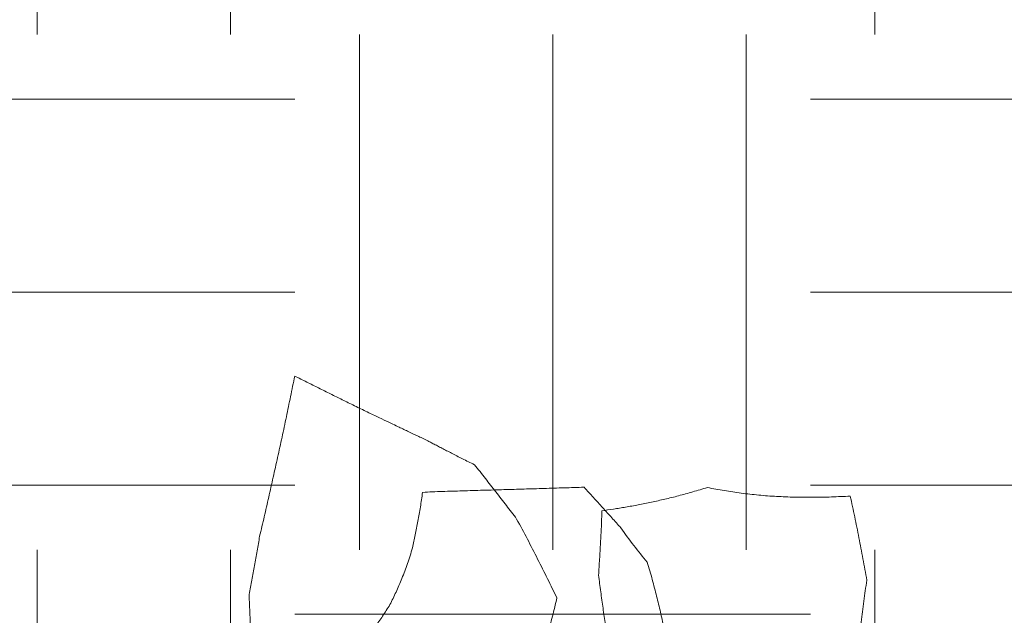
# Model space of a CAD drawing. Header units: millimetres. Extents: x 853417 to 929373, y -433185 to -369260.
# Tile 44 of 228: x 868616 to 869829, y -423977 to -423242. Entities that reach past the tile are written whole.
import ezdxf

# ---------------------------------------------------------------- set-up
doc = ezdxf.new("R2010")
doc.units = ezdxf.units.MM
doc.layers.add('I-FURN', color=7, linetype='Continuous', lineweight=9)
doc.layers.add('KOKO-FLOR-PATT', color=7, linetype='Continuous', lineweight=9)

# ---------------------------------------------------------------- blocks, each defined once
blk = doc.blocks.new('Furniture_Interior-Artwork-Decoration_Gotessons_Areca-Palm  - Default-V5-1 korrus_SA_kunstihanke plaan')
at = {"layer": 'I-FURN'}
for points in [[(379.8, 410.2), (371.3, 410.6), (354.5, 411.3), (329.9, 412.9), (305.3, 413.8), (289.4, 414.6), (281.4, 415.1)], [(450, 390.9), (444, 392.4), (432.2, 395.6), (414.6, 400.4), (397.1, 405.3), (385.6, 408.6), (379.8, 410.2)], [(419.1, 204.5), (412.5, 207.1), (399.9, 212.4), (382.4, 220.9), (366.3, 229.7), (356.5, 235.5), (351.8, 238.5)], [(486, 186.1), (480, 187.5), (468.2, 190.3), (451, 194.9), (434.6, 199.7), (424.2, 202.9), (419.1, 204.5)], [(186.2, 110.5), (191.9, 106.7), (203.4, 99), (221, 88), (239.2, 77.2), (258.2, 66.9), (277.8, 57.3), (298.3, 48.3), (319.4, 40.2), (334.1, 35.3), (341.5, 32.9)], [(442.9, 73.7), (448.8, 77.3), (460.6, 84.7), (478.5, 96.2), (496.1, 107.5), (508.1, 115.3), (514.2, 119.3)], [(341.5, 32.9), (349.6, 36), (366.1, 42.3), (391.3, 52.2), (417, 62.6), (434.2, 69.9), (442.9, 73.7)], [(364.8, -20.7), (358, -20.9), (344.3, -21.5), (323.8, -22.5), (303.5, -23.7), (290.1, -24.8), (283.5, -25.4)], [(443.7, -31.8), (437.1, -31.1), (423.9, -29.5), (404.3, -26.7), (384.5, -23.7), (371.4, -21.7), (364.8, -20.7)], [(420.6, -53.3), (425, -50), (433.9, -43.3), (447.3, -33.2), (460.9, -23), (470, -16.1), (474.5, -12.6)], [(375.6, -81.9), (382.7, -76.8), (397.3, -67), (412.7, -57.8), (420.6, -53.3)], [(229.8, -328), (237.6, -329.5), (253.6, -332.6), (278.4, -337.6), (303.7, -343.1), (320.8, -347.2), (329.4, -349.3)], [(329.4, -349.3), (338.2, -348.5), (355.8, -346.9), (382.3, -344.3), (408.4, -341.4), (425.7, -339.4), (434.3, -338.3)]]:
    blk.add_open_spline(points, degree=3, dxfattribs=at)
for points, knots in [([(642.9, 330.1), (634.6, 332.6), (618.1, 337.6), (593.7, 344.9), (573.3, 351.2), (557, 356.3), (544.9, 360.1), (532.9, 363.9), (516.9, 369), (497, 375.4), (473.4, 383), (457.8, 388.2), (450, 390.9)], [0, 0, 0, 0, 0.125, 0.25, 0.375, 0.4375, 0.5, 0.5625, 0.625, 0.75, 0.875, 1, 1, 1, 1]), ([(514.2, 119.3), (517.1, 124.2), (522.9, 133.6), (530.9, 146.4), (537, 155.9), (541.5, 162.8), (544.6, 167.7), (547.4, 172), (549.7, 175.7), (551.7, 178.9), (553.4, 181.9), (555, 184.6), (556.5, 187.3), (557.9, 189.7), (559, 191.7), (560, 193.3), (560.9, 194.9), (562.1, 196.9), (563.6, 199.2), (565.2, 202), (567.5, 205.7), (570.6, 210.9), (575.4, 219.2), (582.3, 231), (590.7, 245.1), (598.3, 257.6), (604.3, 267.4), (608.6, 274.5), (612.8, 281.3), (618.4, 290.6), (625.6, 302.1), (634.2, 316.1), (640, 325.4), (642.9, 330.1)], [0, 0, 0, 0, 0.05, 0.1, 0.15, 0.175, 0.2, 0.225, 0.25, 0.275, 0.3, 0.325, 0.35, 0.375, 0.3875, 0.4, 0.4125, 0.425, 0.45, 0.475, 0.5, 0.55, 0.6, 0.65, 0.7, 0.75, 0.775, 0.8, 0.825, 0.85, 0.9, 0.95, 1, 1, 1, 1]), ([(351.8, 238.5), (349.5, 240.2), (345, 243.7), (336.3, 250.5), (330.2, 255.6), (326.2, 259)], [0, 0, 0, 0, 0.25, 0.5, 1, 1, 1, 1]), ([(474.5, -12.6), (475, -4.4), (476, 12.1), (477.4, 36.7), (478.6, 57.1), (479.6, 73.5), (480.4, 85.9), (481.1, 98.6), (481.9, 111.5), (482.7, 124.5), (483.4, 137.1), (484.2, 149.4), (485.2, 165.8), (485.7, 178), (486, 186.1)], [0, 0, 0, 0, 0.125, 0.25, 0.375, 0.4375, 0.5, 0.5625, 0.625, 0.6875, 0.75, 0.8125, 0.875, 1, 1, 1, 1]), ([(460.6, -164), (459.3, -157.7), (456.8, -145.4), (453.5, -127.5), (450.9, -110.3), (449.1, -96.4), (447.8, -85.4), (446.9, -77.2), (446.2, -69.2), (445.5, -61.4), (444.9, -53.8), (444.3, -43.8), (443.9, -36.6), (443.7, -31.8)], [0, 0, 0, 0, 0.125, 0.25, 0.375, 0.5, 0.5625, 0.625, 0.6875, 0.75, 0.8125, 0.875, 1, 1, 1, 1]), ([(233.4, -103.3), (237.6, -102.7), (246.5, -101.4), (258.6, -99.7), (268.9, -98.3), (277, -97.3), (285.5, -96.2), (294.2, -95.1), (303.3, -93.8), (312.8, -92.6), (322.6, -91.2), (336, -89.2), (353.4, -86.2), (368, -83.4), (375.6, -81.9)], [0, 0, 0, 0, 0.125, 0.25, 0.3125, 0.375, 0.4375, 0.5, 0.5625, 0.625, 0.6875, 0.75, 0.875, 1, 1, 1, 1]), ([(434.3, -338.3), (434.6, -330.5), (435.3, -315.1), (436.8, -292.5), (438.7, -273.6), (440.5, -258.7), (442, -247.8), (443.7, -236.9), (445.6, -226), (447.7, -215.3), (450.7, -201.3), (454.8, -184.2), (458.6, -170.7), (460.6, -164)], [0, 0, 0, 0, 0.125, 0.25, 0.375, 0.4375, 0.5, 0.5625, 0.625, 0.6875, 0.75, 0.875, 1, 1, 1, 1])]:
    blk.add_open_spline(points, degree=3, knots=knots, dxfattribs=at)

msp = doc.modelspace()

# ---------------------------------------------------------------- hatches: boundary and pattern name
at = {"layer": 'KOKO-FLOR-PATT', "true_color": 0x800000}
h = msp.add_hatch(dxfattribs=at)
h.set_pattern_fill('FP_23', color=16, style=0, pattern_type=2)
h.set_pattern_definition([(0, (463824.66, -1284242.16), (635, 635), [635, -635]), (0, (463824.66, -1284004.04), (635, 635), [635, -635]), (0, (463824.66, -1283765.9), (635, 635), [635, -635]), (90, (463904.03, -1283686.54), (-635, 635), [635, -635]), (90, (464142.16, -1283686.54), (-635, 635), [635, -635]), (90, (464380.3, -1283686.54), (-635, 635), [635, -635])])
h.paths.add_polyline_path([(866952.1, -424862.2), (871015.1, -424732), (870986.8, -423768.6), (870971.8, -423768), (870942.5, -422769.5), (870835.5, -422770.6), (870829.3, -422559.7), (870850, -422557.1), (870890.2, -422555.9), (870890.2, -422539.9), (870931.7, -422538.7), (870933, -422527.6), (870935.4, -422527.2), (870935.3, -422523.6), (870927.4, -422524.9), (870927.7, -422535.8), (870889.7, -422536.9), (870862.7, -421605.3), (870900.3, -421604.2), (870901.5, -421616.2), (870908.7, -421615.5), (870908.6, -421612), (870904.6, -421612.1), (870903, -421601.1), (870862.3, -421602.3), (870861.8, -421586.3), (870800.8, -421586.1), (870794.5, -421373.4), (866845.4, -421498.6), (866934.1, -424297)], flags=0)
h.paths.add_polyline_path([(870352.8, -424643.7), (870349.8, -424640.9), (870352.9, -424638.8), (870352.8, -424642.7)], flags=0)
h.paths.add_polyline_path([(870353, -424643.7), (870353, -424642.7), (870355.9, -424638.8), (870356.7, -424643.6)], flags=0)
h.paths.add_polyline_path([(870345.4, -424641.2), (870350.9, -424633.5), (870349, -424642.8)], flags=0)
h.paths.add_polyline_path([(870342.2, -424638.8), (870337.8, -424627.6), (870334.4, -424624.8), (870331.4, -424623.8), (870341.4, -424637.7)], flags=0)
h.paths.add_polyline_path([(870799.8, -424151.3), (870784.1, -424141.4), (870786.6, -424144.3), (870799.5, -424151.1)], flags=0)
h.paths.add_polyline_path([(870356.7, -424643.6), (870357.1, -424633.4), (870363.8, -424622), (870345.2, -424628.4), (870348.9, -424632.8), (870345, -424640.9), (870300.7, -424605.1), (869883.3, -424266.3), (869887.1, -424256.4), (869918, -424266.3), (869897.1, -424216.4), (869896.4, -424212.9), (869898.5, -424196.9), (869900.3, -424190.7), (870324.6, -423738.7), (870335.4, -423734.7), (870346.5, -423733.3), (870357.8, -423734.7), (870411.5, -423756.1), (870423.6, -423764.2), (870435.8, -423776.7), (870647.1, -424052.5), (870737.9, -424098.9), (870411.5, -423745.2), (870409.1, -423754.1), (870401.2, -423748), (870389.3, -423721.1), (870398.9, -423716.9), (870801.2, -424154.9), (870793.2, -424158.8), (870789.3, -424155.6), (870784.1, -424175.4), (870795.5, -424166.4), (870805.3, -424166.4), (870803.3, -424172.7), (870779.6, -424191.7), (870771, -424228.1), (870417.1, -424605.2), (870380.7, -424616.9), (870360.4, -424642.7), (870357.1, -424643.5)], flags=0)
h.paths.add_polyline_path([(870286, -424580.3), (870234, -424492.7), (869932.1, -424287.9), (869921.5, -424274.9), (869913.7, -424278.1), (870282.6, -424577.6)], flags=0)
h.paths.add_polyline_path([(870804.3, -424157.8), (870797.9, -424157.8), (870803.3, -424155.9)], flags=0)
h.paths.add_polyline_path([(870805.3, -424161.5), (870799.8, -424160), (870804.8, -424159.7)], flags=0)
h.paths.add_polyline_path([(870805.5, -424165.4), (870799.8, -424163.1), (870805.3, -424161.5)], flags=0)
h.paths.add_polyline_path([(867629.3, -423986.7), (867610.9, -423428.2), (868064.5, -423413.2), (868082.9, -423971.7)], flags=0)
h.paths.add_polyline_path([(870834, -422581.6), (870850, -422581.1), (870849.8, -422575.1), (870833.8, -422575.6), (870834, -422581.3)], flags=0)
h.paths.add_polyline_path([(870924.5, -422564.3), (870936.5, -422562.8), (870936.3, -422558), (870924.3, -422558.3), (870924.5, -422564.1)], flags=0)
h.paths.add_polyline_path([(870859.3, -422434.4), (870851.7, -422430.2), (870841.4, -422418.3), (870844.8, -422413.1), (870840.6, -422413), (870839.4, -422329.1), (870856.2, -422329), (870857.4, -422412.7), (870849.7, -422413), (870853.7, -422422.1), (870863, -422423.3), (870863.9, -422417.8), (870883.4, -422419.3), (870883.7, -422432.8), (870863.3, -422431.4), (870861.6, -422430.5), (870859.9, -422433.3)], flags=0)
h.paths.add_polyline_path([(870853.7, -422422.1), (870854.3, -422413), (870862.9, -422421.2), (870858.4, -422421.6)], flags=0)
h.paths.add_polyline_path([(870844.8, -422329), (870838.4, -422325.1), (870839.5, -422321.1), (870844.8, -422328.9)], flags=0)
h.paths.add_polyline_path([(870847.2, -422328.9), (870840.8, -422319.5), (870854.5, -422307.2), (870859.9, -422310.9), (870870.3, -422312.8), (870870.3, -422319.6), (870859.9, -422317.7), (870858.3, -422316.1), (870849.6, -422322.4), (870847.2, -422328.8)], flags=0)
h.paths.add_polyline_path([(870851.7, -422328.8), (870851.7, -422319.6), (870858.3, -422321.8), (870851.7, -422328.7)], flags=0)
h.paths.add_polyline_path([(867023.2, -421999.3), (867009.2, -421558.1), (868208.8, -421520), (868222.8, -421961.3), (867350.4, -421989)], flags=0)
h.paths.add_polyline_path([(870895.7, -421581.9), (870907.7, -421581.5), (870907.5, -421575.6), (870895.5, -421575.9), (870895.7, -421581.7)], flags=0)
h.paths.add_polyline_path([(870804.3, -421570), (870820.3, -421569.5), (870820.1, -421563.5), (870804.1, -421564)], flags=0)

# ---------------------------------------------------------------- block references
at = {"layer": 'I-FURN', "rotation": 95.12458629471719}
msp.add_blockref('Furniture_Interior-Artwork-Decoration_Gotessons_Areca-Palm  - Default-V5-1 korrus_SA_kunstihanke plaan', (869341.2, -424292.7), dxfattribs=at)

doc.saveas('drawing.dxf')
